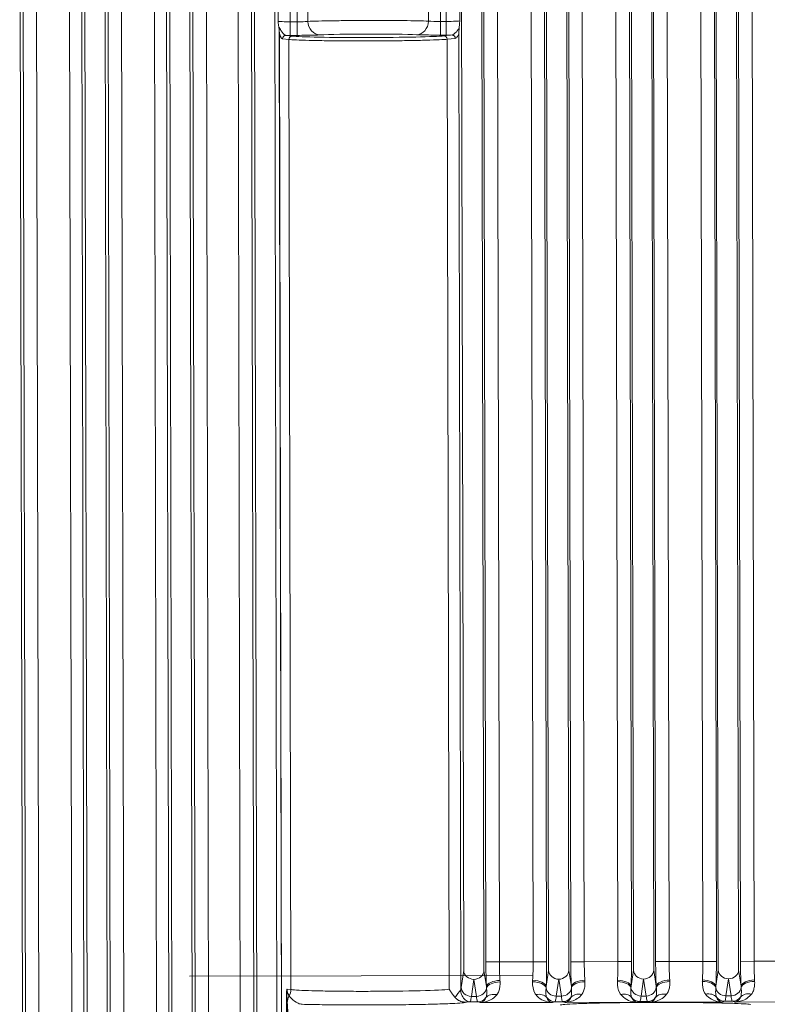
# Model space of a CAD drawing. Extents: x 1 to 669, y 0 to 417.
# Tile 234 of 256: x 323.03 to 325.08, y 281.9 to 284.61. Entities that reach past the tile are written whole.
import ezdxf

# ---------------------------------------------------------------- set-up
doc = ezdxf.new("R2010")
doc.units = 0
doc.header["$LTSCALE"] = 12
doc.header["$MEASUREMENT"] = 0
doc.layers.get('0').update_dxf_attribs({"linetype": 'CONTINUOUS'})
doc.layers.add('X', color=1, linetype='CONTINUOUS')

# ---------------------------------------------------------------- blocks, each defined once
blk = doc.blocks.new('GASTRAIN RIGHT')
at = {"layer": 'X', "lineweight": 0}
for p, q in [((301.6272, 296.8317), (301.616, 302.1696)), ((301.794, 302.1737), (301.8052, 296.8321)), ((301.8608, 296.8322), (301.8496, 302.1701)), ((302.0276, 302.1742), (302.0388, 296.8326)), ((302.0943, 296.8327), (302.0832, 302.1705)), ((302.2612, 302.1709), (302.2723, 296.833)), ((302.3167, 302.1748), (302.3279, 296.8332)), ((302.3603, 301.4526), (302.3588, 302.1677)), ((302.3779, 302.1678), (302.3794, 301.4527)), ((302.4078, 302.1678), (302.4093, 301.4538)), ((302.7407, 301.4545), (302.7392, 302.1685)), ((302.7737, 301.4535), (302.7722, 302.1686)), ((302.79, 301.4535), (302.7885, 302.1686)), ((302.8272, 301.4554), (302.8257, 302.1687)), ((302.8309, 302.1715), (302.8379, 298.841)), ((302.8937, 298.8412), (302.8868, 302.1716)), ((302.8989, 298.8652), (302.892, 302.1689)), ((302.9292, 302.1689), (302.9362, 298.8652)), ((303.022, 302.1691), (303.0289, 298.8654)), ((303.0593, 302.1692), (303.0662, 298.8655)), ((303.0645, 302.172), (303.0715, 298.8415)), ((303.1273, 298.8417), (303.1203, 302.1721)), ((303.1325, 298.8657), (303.1256, 302.1694)), ((303.1628, 302.1694), (303.1697, 298.8657)), ((303.2556, 302.1696), (303.2625, 298.8659)), ((303.2928, 302.1697), (303.2997, 298.866)), ((303.2981, 302.1724), (303.305, 298.842)), ((303.3609, 298.8421), (303.3539, 302.1726)), ((303.3661, 298.8661), (303.3591, 302.1698)), ((303.3964, 302.1699), (303.4033, 298.8662)), ((303.4892, 302.1701), (303.4961, 298.8664)), ((303.5264, 302.1702), (303.5333, 298.8665)), ((303.5316, 302.1729), (303.5386, 298.8425)), ((303.5944, 298.8426), (303.5875, 302.173)), ((303.5996, 298.8666), (303.5927, 302.1703)), ((303.6299, 302.1704), (303.6369, 298.8667)), ((301.6345, 297.2725), (301.6243, 302.1662)), ((301.6613, 302.1663), (301.6714, 297.352)), ((301.752, 302.1665), (301.7621, 297.3517)), ((301.7853, 302.1665), (301.7954, 297.3518)), ((301.8681, 297.273), (301.8579, 302.1667)), ((301.8949, 302.1668), (301.905, 297.3525)), ((301.9856, 302.167), (301.9956, 297.3522)), ((302.0189, 302.167), (302.029, 297.3522)), ((302.1017, 297.2735), (302.0914, 302.1672)), ((302.1386, 297.353), (302.1285, 302.1673)), ((302.2259, 297.3531), (302.2159, 302.1674)), ((302.2529, 302.1675), (302.2631, 297.2738)), ((302.3269, 301.4542), (302.3254, 302.1677)), ((302.3794, 301.4527), (302.3603, 301.4526)), ((302.3603, 301.4526), (302.3603, 301.4153)), ((302.3794, 301.4153), (302.3794, 301.4527)), ((302.7737, 301.4535), (302.7738, 301.4161)), ((302.79, 301.4535), (302.7737, 301.4535)), ((302.79, 301.4535), (302.79, 301.4162)), ((302.3305, 301.4239), (302.3403, 296.7791)), ((302.3311, 301.4194), (302.3408, 296.7747)), ((302.3657, 301.4133), (302.3482, 301.4153)), ((302.3794, 301.4153), (302.3603, 301.4153)), ((302.79, 301.4162), (302.7738, 301.4161)), ((302.8057, 301.4163), (302.7836, 301.414)), ((302.8243, 301.4197), (302.8298, 298.7883)), ((302.3566, 301.4039), (302.3391, 301.4059)), ((302.3621, 298.789), (302.3566, 301.4039)), ((302.8148, 301.4069), (302.7927, 301.4046)), ((302.7981, 298.7897), (302.7927, 301.4046)), ((302.8989, 298.8652), (302.9362, 298.8652)), ((302.9362, 298.8652), (303.0289, 298.8654)), ((303.0289, 298.8654), (303.0662, 298.8655)), ((303.1325, 298.8657), (303.1697, 298.8657)), ((303.1697, 298.8657), (303.2625, 298.8659)), ((303.2625, 298.8659), (303.2997, 298.866)), ((303.3661, 298.8661), (303.4033, 298.8662)), ((303.4033, 298.8662), (303.4961, 298.8664)), ((303.4961, 298.8664), (303.5333, 298.8665)), ((303.6369, 298.8667), (303.5996, 298.8666)), ((303.7296, 298.8669), (303.6369, 298.8667)), ((302.8379, 298.841), (302.8309, 298.7943)), ((302.9005, 298.7971), (302.8937, 298.8412)), ((303.0715, 298.8415), (303.0649, 298.7975)), ((303.1341, 298.7976), (303.1273, 298.8417)), ((303.305, 298.842), (303.2984, 298.798)), ((303.3676, 298.7981), (303.3609, 298.8421)), ((303.5386, 298.8425), (303.532, 298.7985)), ((303.6012, 298.7986), (303.5944, 298.8426)), ((303.0282, 298.8274), (302.0836, 298.8254)), ((302.8589, 298.7701), (302.8659, 298.8168)), ((302.8659, 298.8168), (302.873, 298.7701)), ((303.0925, 298.7706), (303.0994, 298.8173)), ((303.0994, 298.8173), (303.1066, 298.7706)), ((303.326, 298.7711), (303.333, 298.8178)), ((303.333, 298.8178), (303.3402, 298.7711)), ((303.5596, 298.7716), (303.5666, 298.8183)), ((303.5666, 298.8183), (303.5737, 298.7716)), ((302.3518, 298.7902), (302.3621, 298.789)), ((302.3546, 296.7196), (302.3502, 298.7757)), ((302.3511, 298.7757), (302.3554, 296.7079)), ((302.8766, 298.7552), (302.8554, 298.7551)), ((302.8589, 298.7701), (302.873, 298.7701)), ((302.8766, 298.7552), (302.8836, 298.7531)), ((303.0819, 298.7535), (302.8836, 298.7531)), ((303.0819, 298.7535), (303.089, 298.7556)), ((303.1101, 298.7556), (303.089, 298.7556)), ((303.1066, 298.7706), (303.0925, 298.7706)), ((303.1101, 298.7556), (303.1172, 298.7535)), ((303.3155, 298.754), (303.1172, 298.7535)), ((303.3155, 298.754), (303.3226, 298.7561)), ((303.3437, 298.7561), (303.3226, 298.7561)), ((303.3402, 298.7711), (303.326, 298.7711)), ((303.3437, 298.7561), (303.3508, 298.754)), ((303.5491, 298.7544), (303.3508, 298.754)), ((303.5491, 298.7544), (303.5561, 298.7566)), ((303.5773, 298.7566), (303.5561, 298.7566)), ((303.5737, 298.7716), (303.5596, 298.7716)), ((303.5773, 298.7566), (303.5843, 298.7545)), ((303.7826, 298.7549), (303.5843, 298.7545))]:
    blk.add_line(p, q, dxfattribs=at)
for centre, major_axis, ratio, start_param, end_param in [((302.4425, 301.4538), (0.002, -0.0373), 0.888984, -1.615966, -0.057207), ((302.7076, 301.4544), (-0.0018, -0.0373), 0.884276, 0.056096, 1.61463), ((302.3483, 301.4059), (0.00108, 0.00928), 0.975977, 0.120303, 1.685545), ((302.3604, 301.4172), (0.0713, 0.0002), 0.027576, -1.741572, -1.571063), ((302.3657, 301.4039), (0.00108, 0.00928), 0.975977, 0.119701, 1.685566), ((302.7836, 301.4046), (-0.00097, 0.00929), 0.968272, -1.669224, -0.104327), ((302.9379, 298.7916), (-0.0374, -0.0008), 0.492332, -1.580446, -0.129663), ((303.1715, 298.7921), (-0.0374, -0.0008), 0.492332, -1.580446, -0.129663), ((303.405, 298.7926), (-0.0374, -0.0008), 0.492332, -1.580446, -0.129663), ((303.6384, 298.7987), (-0.0373, -0.0017), 0.454658, -1.591103, -0.098007), ((303.5863, 298.8461), (-0.0315, 0.0835), 0.500479, -2.1761, -2.12277), ((302.3256, 298.7889), (0.0043, 0.0371), 0.975971, -1.954534, -1.457017), ((302.8588, 298.7944), (-0.0277, 0.0042), 0.863449, 0.174168, 1.701377), ((302.873, 298.7944), (0.0277, 0.0043), 0.86341, -1.701293, -0.225162), ((303.0924, 298.7949), (-0.0277, 0.0042), 0.863449, 0.225229, 1.701352), ((303.1066, 298.7949), (0.0277, 0.0043), 0.86341, -1.701295, -0.225162), ((303.326, 298.7953), (-0.0277, 0.0042), 0.863449, 0.225229, 1.701352), ((303.3401, 298.7954), (0.0277, 0.0043), 0.86341, -1.701295, -0.225162), ((303.5595, 298.7958), (-0.0277, 0.0042), 0.863449, 0.225229, 1.701352), ((303.5737, 298.7959), (0.0277, 0.0043), 0.86341, -1.701295, -0.225166), ((302.9291, 298.7448), (-0.0323, 0.0189), 0.76107, -1.15007, -0.132347), ((303.0365, 298.745), (0.0322, 0.019), 0.761056, 0.132446, 1.150147), ((303.0889, 298.7836), (0.0081, -0.0268), 0.995856, -1.230554, -0.291959), ((303.1627, 298.7453), (-0.0323, 0.0189), 0.76107, -1.15007, -0.132347), ((303.27, 298.7455), (0.0322, 0.019), 0.761056, 0.132446, 1.150147), ((303.3225, 298.7841), (0.0081, -0.0268), 0.995856, -1.230554, -0.291959), ((303.3963, 298.7457), (-0.0323, 0.0189), 0.76107, -1.15007, -0.132347), ((303.5036, 298.746), (0.0322, 0.019), 0.761056, 0.132446, 1.150147), ((303.5561, 298.7846), (0.0081, -0.0268), 0.995856, -1.230554, -0.291959), ((303.6298, 298.7462), (-0.0323, 0.0189), 0.761064, -1.150061, -0.132339)]:
    blk.add_ellipse(centre, major_axis=major_axis, ratio=ratio, start_param=start_param, end_param=end_param, dxfattribs=at)
at = {"layer": 'X', "lineweight": 0, "extrusion": (-2.23479e-16, 2.14576e-15, -1)}
blk.add_ellipse((302.5755, 301.4149), major_axis=(0.2149, 0.0004), ratio=0.026161, start_param=0.250986, end_param=2.923781, dxfattribs=at)
at = {"layer": 'X', "lineweight": 0, "extrusion": (-2.4368e-16, -3.06738e-15, -1)}
blk.add_ellipse((302.5755, 301.415), major_axis=(0.1494, 0.0003), ratio=0.026157, start_param=-2.666583, end_param=-0.485207, dxfattribs=at)
at = {"layer": 'X', "lineweight": 0, "extrusion": (-2.22841e-16, -1.81487e-15, -1)}
blk.add_ellipse((302.79, 301.4182), major_axis=(-0.0749, -0.0002), ratio=0.026799, start_param=-1.782272, end_param=-1.570956, dxfattribs=at)
at = {"layer": 'X', "lineweight": 0, "extrusion": (-2.39619e-16, -5.28016e-19, -1)}
blk.add_ellipse((302.8058, 301.4069), major_axis=(-0.00097, 0.00929), ratio=0.968272, start_param=0.104827, end_param=1.669202, dxfattribs=at)
at = {"layer": 'X', "lineweight": 0, "extrusion": (0, 0, -1)}
for centre, major_axis, ratio, start_param, end_param in [((302.9481, 298.8627), (0.0005, -0.1066), 0.111757, 1.099637, 1.595537), ((303.1816, 298.8631), (0.0005, -0.1066), 0.111757, 1.099637, 1.595537), ((303.4152, 298.8636), (0.0005, -0.1066), 0.111757, 1.099637, 1.595537), ((302.8272, 298.8676), (0.0001, -0.0845), 0.086791, -0.522045, -0.353414)]:
    blk.add_ellipse(centre, major_axis=major_axis, ratio=ratio, start_param=start_param, end_param=end_param, dxfattribs=at)
at = {"layer": 'X', "lineweight": 0, "extrusion": (-2.25002e-16, -4.70714e-19, -1)}
for centre in [(302.8658, 298.8411), (303.0994, 298.8416), (303.3329, 298.8421), (303.5665, 298.8426)]:
    blk.add_ellipse(centre, major_axis=(-0.0277, 0.0041), ratio=0.86355, start_param=-1.700915, end_param=-0.17371, dxfattribs=at)
at = {"layer": 'X', "lineweight": 0, "extrusion": (-2.17473e-16, 1.04454e-17, -1)}
for centre in [(302.8658, 298.8411), (303.0994, 298.8416), (303.3329, 298.8421), (303.5665, 298.8426)]:
    blk.add_ellipse(centre, major_axis=(0.0277, 0.0043), ratio=0.86355, start_param=0.17371, end_param=1.700915, dxfattribs=at)
at = {"layer": 'X', "lineweight": 0, "extrusion": (-2.21414e-16, 3.71369e-17, -1)}
for centre in [(302.9377, 298.7972), (303.1713, 298.7977), (303.4049, 298.7982)]:
    blk.add_ellipse(centre, major_axis=(-0.0373, -0.0017), ratio=0.454656, start_param=0.097994, end_param=1.591118, dxfattribs=at)
at = {"layer": 'X', "lineweight": 0, "extrusion": (-2.76372e-16, -1.69683e-17, -1)}
for centre in [(302.8856, 298.8446), (303.1192, 298.8451), (303.3527, 298.8456)]:
    blk.add_ellipse(centre, major_axis=(0.0315, -0.0835), ratio=0.500418, start_param=-1.018848, end_param=-0.965521, dxfattribs=at)
at = {"layer": 'X', "lineweight": 0, "extrusion": (-2.65275e-16, 6.14668e-18, -1)}
for centre in [(303.0806, 298.8458), (303.3142, 298.8463), (303.5477, 298.8468)]:
    blk.add_ellipse(centre, major_axis=(0.0317, 0.0855), ratio=0.49906, start_param=-2.174913, end_param=-2.122746, dxfattribs=at)
at = {"layer": 'X', "lineweight": 0, "extrusion": (-2.23423e-16, -4.64059e-19, -1)}
for centre in [(303.0275, 298.7918), (303.2611, 298.7923), (303.4946, 298.7928)]:
    blk.add_ellipse(centre, major_axis=(0.0374, -0.0006), ratio=0.492301, start_param=-1.580361, end_param=-0.129515, dxfattribs=at)
at = {"layer": 'X', "lineweight": 0, "extrusion": (-2.23571e-16, -4.66084e-19, -1)}
for centre in [(303.0277, 298.7974), (303.2612, 298.7979), (303.4948, 298.7984)]:
    blk.add_ellipse(centre, major_axis=(0.0373, -0.0016), ratio=0.454656, start_param=-1.591116, end_param=-0.097989, dxfattribs=at)
at = {"layer": 'X', "lineweight": 0, "extrusion": (-2.31421e-16, 5.59971e-17, -1)}
blk.add_ellipse((303.6386, 298.7931), major_axis=(-0.0374, -0.0008), ratio=0.492331, start_param=0.129667, end_param=1.580446, dxfattribs=at)
at = {"layer": 'X', "lineweight": 0, "extrusion": (-1.30368e-16, 5.01351e-15, -1)}
blk.add_ellipse((302.3138, 298.7764), major_axis=(0.0374, -0.0007), ratio=0.001165, start_param=0.026125, end_param=0.217937, dxfattribs=at)
at = {"layer": 'X', "lineweight": 0, "extrusion": (-2.23471e-16, 1.69931e-18, -1)}
blk.add_ellipse((302.3896, 298.7534), major_axis=(-0.0373, -0.0027), ratio=0.935509, start_param=0.073998, end_param=0.609031, dxfattribs=at)
at = {"layer": 'X', "lineweight": 0, "extrusion": (-2.28388e-16, 3.13229e-18, -1)}
for centre in [(302.8765, 298.7832), (303.1101, 298.7837), (303.3436, 298.7842)]:
    blk.add_ellipse(centre, major_axis=(-0.0079, -0.0269), ratio=0.995892, start_param=-1.22682, end_param=-0.288224, dxfattribs=at)
at = {"layer": 'X', "lineweight": 0, "extrusion": (-2.28388e-16, 3.1298e-18, -1)}
blk.add_ellipse((303.5772, 298.7846), major_axis=(-0.0079, -0.0269), ratio=0.995892, start_param=-1.226831, end_param=-0.288224, dxfattribs=at)
at = {"layer": 'X', "lineweight": 0}
for points, knots in [([(302.3289, 301.4387), (302.3285, 301.4411), (302.3282, 301.4435), (302.3278, 301.4472), (302.3276, 301.4482), (302.3274, 301.4504), (302.3272, 301.4517), (302.3271, 301.453), (302.327, 301.4533), (302.3269, 301.4542)], [0, 0, 0, 0, 0.0265526, 0.0265526, 0.03705659, 0.03705659, 0.04833382, 0.04833382, 0.05763025, 0.05763025, 0.05763025, 0.05763025]), ([(302.3603, 301.4526), (302.3587, 301.4526), (302.3571, 301.4526), (302.3554, 301.4527), (302.3515, 301.4527), (302.3475, 301.4528), (302.3438, 301.4529), (302.3403, 301.453), (302.337, 301.4531), (302.3344, 301.4533), (302.3329, 301.4534), (302.3315, 301.4535), (302.3304, 301.4536), (302.3296, 301.4537), (302.329, 301.4538), (302.3284, 301.4538), (302.3277, 301.454), (302.3272, 301.4541), (302.3269, 301.4542)], [0, 0, 0, 0, 0.106691, 0.106691, 0.106691, 0.3595743, 0.3595743, 0.3595743, 0.604248, 0.604248, 0.604248, 0.7507521, 0.7507521, 0.7507521, 0.8554106, 0.8554106, 0.8554106, 1, 1, 1, 1]), ([(302.3305, 301.4239), (302.3303, 301.4268), (302.3298, 301.4314), (302.3294, 301.4348), (302.3291, 301.4369), (302.3289, 301.4387)], [0, 0, 0, 0, 0.02709608, 0.02709608, 0.05825982, 0.05825982, 0.05825982, 0.05825982]), ([(302.3482, 301.4153), (302.3475, 301.4153), (302.3466, 301.4157), (302.3445, 301.4169), (302.3435, 301.4178), (302.3412, 301.4203), (302.34, 301.4219), (302.3384, 301.4241), (302.338, 301.4246), (302.3368, 301.4264), (302.3359, 301.4276), (302.3339, 301.4307), (302.3328, 301.4325), (302.3314, 301.4347), (302.3311, 301.4352), (302.3301, 301.4367), (302.3295, 301.4378), (302.3289, 301.4387)], [0.0000086, 0.0000086, 0.0000086, 0.0000086, 0.166666, 0.166666, 0.3333319, 0.3333319, 0.4999979, 0.4999979, 0.5527569, 0.5527569, 0.6666638, 0.6666638, 0.8333298, 0.8333298, 0.882348, 0.882348, 0.9999957, 0.9999957, 0.9999957, 0.9999957]), ([(302.4093, 301.4538), (302.4055, 301.4533), (302.3984, 301.453), (302.3902, 301.4528), (302.3867, 301.4527), (302.3829, 301.4527), (302.3794, 301.4527)], [0.0000231, 0.0000231, 0.0000231, 0.0000231, 0.6947958, 0.6947958, 0.6947958, 1, 1, 1, 1]), ([(302.7737, 301.4535), (302.7616, 301.4535), (302.7482, 301.4538), (302.7418, 301.4544), (302.7414, 301.4544), (302.741, 301.4544), (302.7407, 301.4545)], [0.0000019, 0.0000019, 0.0000019, 0.0000019, 0.9418942, 0.9418942, 0.9418942, 0.9999767, 0.9999767, 0.9999767, 0.9999767]), ([(302.8272, 301.4554), (302.8264, 301.4549), (302.8221, 301.4544), (302.8152, 301.4541), (302.8084, 301.4538), (302.799, 301.4536), (302.79, 301.4535)], [0, 0, 0, 0, 0.500162, 0.500162, 0.500162, 0.9999966, 0.9999966, 0.9999966, 0.9999966]), ([(302.8253, 301.4344), (302.8257, 301.4376), (302.826, 301.4411), (302.8266, 301.4479), (302.8269, 301.4519), (302.8271, 301.4542), (302.8271, 301.4545), (302.8272, 301.4554)], [-0.04003095, -0.04003095, -0.04003095, -0.04003095, -0.01854615, -0.01854615, 0, 0, 0.00612734, 0.00612734, 0.00612734, 0.00612734]), ([(302.3311, 301.4194), (302.331, 301.4199), (302.331, 301.4204), (302.3309, 301.4209), (302.3309, 301.4212), (302.3308, 301.4216), (302.3308, 301.422), (302.3307, 301.4221), (302.3307, 301.4223), (302.3307, 301.4224), (302.3307, 301.4229), (302.3306, 301.4234), (302.3305, 301.4239)], [0, 0, 0, 0, 0.333333, 0.333333, 0.333333, 0.571717, 0.571717, 0.571717, 0.666667, 0.666667, 0.666667, 1, 1, 1, 1]), ([(302.3311, 301.4194), (302.3312, 301.4192), (302.3313, 301.4189), (302.3316, 301.4178), (302.3319, 301.4169), (302.3325, 301.4152), (302.3329, 301.4143), (302.3336, 301.4126), (302.3339, 301.4117), (302.3348, 301.4101), (302.3352, 301.4093), (302.3362, 301.4079), (302.3367, 301.4073), (302.3378, 301.4064), (302.3384, 301.4061), (302.339, 301.4059), (302.3391, 301.4059), (302.3391, 301.4059)], [0, 0, 0, 0, 0.031767, 0.031767, 0.150804, 0.150804, 0.281659, 0.281659, 0.426542, 0.426542, 0.588667, 0.588667, 0.771817, 0.771817, 0.978838, 0.978838, 1, 1, 1, 1]), ([(302.8057, 301.4163), (302.8066, 301.4163), (302.8076, 301.4166), (302.8088, 301.4172), (302.809, 301.4173), (302.81, 301.4178), (302.8108, 301.4184), (302.8121, 301.4194), (302.8125, 301.4198), (302.8135, 301.4207), (302.8141, 301.4213), (302.8154, 301.4226), (302.8162, 301.4235), (302.8171, 301.4245), (302.8172, 301.4247), (302.8181, 301.4257), (302.819, 301.4267), (302.8203, 301.4283), (302.8207, 301.4289), (302.8215, 301.4298), (302.8218, 301.4302), (302.823, 301.4316), (302.8238, 301.4326), (302.8248, 301.4338), (302.8251, 301.4341), (302.8253, 301.4344)], [0.0000167, 0.0000167, 0.0000167, 0.0000167, 0.1631165, 0.1631165, 0.200004, 0.200004, 0.3317619, 0.3317619, 0.400003, 0.400003, 0.4820848, 0.4820848, 0.600002, 0.600002, 0.6147645, 0.6147645, 0.7352251, 0.7352251, 0.800001, 0.800001, 0.8489563, 0.8489563, 0.9607874, 0.9607874, 0.9998934, 0.9998934, 0.9998934, 0.9998934]), ([(302.8243, 301.4197), (302.8243, 301.42), (302.8243, 301.4202), (302.8243, 301.4208), (302.8243, 301.4211), (302.8244, 301.422), (302.8244, 301.4226), (302.8245, 301.4246), (302.8246, 301.4261), (302.8249, 301.4294), (302.8251, 301.4321), (302.8253, 301.4344)], [-0.05529875, -0.05529875, -0.05529875, -0.05529875, -0.05283988, -0.05283988, -0.04998949, -0.04998949, -0.04334547, -0.04334547, -0.02765459, -0.02765459, 0, 0, 0, 0]), ([(302.7927, 301.4046), (302.7878, 301.4041), (302.7803, 301.4037), (302.7706, 301.4032), (302.7609, 301.4028), (302.7489, 301.4023), (302.735, 301.402), (302.7211, 301.4016), (302.7054, 301.4012), (302.6884, 301.401), (302.6713, 301.4007), (302.653, 301.4004), (302.6339, 301.4003), (302.6149, 301.4001), (302.5952, 301.4), (302.5755, 301.4)], [0, 0, 0, 0, 0.2, 0.2, 0.2, 0.4, 0.4, 0.4, 0.6, 0.6, 0.6, 0.8, 0.8, 0.8, 1, 1, 1, 1]), ([(303.0274, 298.8102), (303.0272, 298.7984), (303.029, 298.7874), (303.0337, 298.7791), (303.0345, 298.7777), (303.0354, 298.7764), (303.0364, 298.7751)], [0, 0, 0, 0, 0.8521683, 0.8521683, 0.8521683, 1, 1, 1, 1]), ([(303.261, 298.8107), (303.2607, 298.7989), (303.2625, 298.7878), (303.2673, 298.7796), (303.2681, 298.7782), (303.269, 298.7769), (303.27, 298.7756)], [0, 0, 0, 0, 0.8521683, 0.8521683, 0.8521683, 1, 1, 1, 1]), ([(303.4946, 298.8112), (303.4943, 298.7994), (303.4961, 298.7883), (303.5008, 298.7801), (303.5016, 298.7787), (303.5025, 298.7774), (303.5035, 298.7761)], [0, 0, 0, 0, 0.8521692, 0.8521692, 0.8521692, 1, 1, 1, 1]), ([(302.3518, 298.7902), (302.3517, 298.7901), (302.3517, 298.7901), (302.3516, 298.79), (302.3516, 298.7899), (302.3516, 298.7899), (302.3516, 298.7899), (302.3515, 298.7898), (302.3515, 298.7897), (302.3514, 298.7895), (302.3514, 298.7894), (302.3514, 298.7893), (302.3513, 298.7892), (302.3513, 298.7891), (302.3513, 298.789), (302.3513, 298.789), (302.3513, 298.7889), (302.3512, 298.7888), (302.3512, 298.7888), (302.3512, 298.7886), (302.3511, 298.7884), (302.3511, 298.7882), (302.3511, 298.7882), (302.3511, 298.7881), (302.3511, 298.7881), (302.3511, 298.788), (302.3511, 298.788), (302.351, 298.7879), (302.351, 298.7878), (302.351, 298.7876), (302.3509, 298.7873), (302.3509, 298.7873), (302.3509, 298.7872), (302.3509, 298.7871), (302.3509, 298.7868), (302.3508, 298.7866), (302.3508, 298.7863), (302.3507, 298.786), (302.3507, 298.7857), (302.3507, 298.7853), (302.3507, 298.7852), (302.3506, 298.7851), (302.3506, 298.785), (302.3506, 298.7846), (302.3505, 298.7841), (302.3505, 298.7836), (302.3505, 298.7831), (302.3504, 298.7825), (302.3504, 298.7819), (302.3504, 298.7818), (302.3504, 298.7817), (302.3504, 298.7816), (302.3504, 298.7811), (302.3503, 298.7806), (302.3503, 298.7801), (302.3503, 298.78), (302.3503, 298.7799), (302.3503, 298.7797), (302.3503, 298.7792), (302.3503, 298.7786), (302.3503, 298.778), (302.3502, 298.7773), (302.3502, 298.7765), (302.3503, 298.7757)], [0, 0, 0, 0, 0.0833333, 0.0833333, 0.0833333, 0.1051255, 0.1051255, 0.1051255, 0.1666667, 0.1666667, 0.1666667, 0.2189817, 0.2189817, 0.2189817, 0.25, 0.25, 0.25, 0.2746269, 0.2746269, 0.2746269, 0.3333333, 0.3333333, 0.3333333, 0.3494955, 0.3494955, 0.3494955, 0.3627061, 0.3627061, 0.3627061, 0.4166667, 0.4166667, 0.4166667, 0.4373198, 0.4373198, 0.4373198, 0.5, 0.5, 0.5, 0.5637716, 0.5637716, 0.5637716, 0.5833333, 0.5833333, 0.5833333, 0.6666667, 0.6666667, 0.6666667, 0.75, 0.75, 0.75, 0.7635523, 0.7635523, 0.7635523, 0.8333333, 0.8333333, 0.8333333, 0.8475577, 0.8475577, 0.8475577, 0.9166667, 0.9166667, 0.9166667, 0.9999808, 0.9999808, 0.9999808, 0.9999808]), ([(302.3517, 298.7889), (302.3517, 298.7887), (302.3517, 298.7885), (302.3517, 298.7883), (302.3516, 298.7882), (302.3516, 298.788), (302.3516, 298.7878), (302.3516, 298.7877), (302.3516, 298.7875), (302.3516, 298.7874), (302.3515, 298.7871), (302.3515, 298.7868), (302.3515, 298.7864), (302.3515, 298.7862), (302.3514, 298.786), (302.3514, 298.7857), (302.3514, 298.7855), (302.3514, 298.7853), (302.3514, 298.7851), (302.3514, 298.785), (302.3514, 298.7849), (302.3514, 298.7848), (302.3513, 298.7847), (302.3513, 298.7846), (302.3513, 298.7845), (302.3513, 298.7843), (302.3513, 298.7841), (302.3513, 298.7839), (302.3513, 298.7838), (302.3513, 298.7838), (302.3513, 298.7837), (302.3513, 298.7836), (302.3513, 298.7836), (302.3513, 298.7835), (302.3513, 298.7832), (302.3512, 298.7829), (302.3512, 298.7825), (302.3512, 298.7823), (302.3512, 298.782), (302.3512, 298.7816), (302.3512, 298.7816), (302.3512, 298.7815), (302.3512, 298.7814), (302.3512, 298.7812), (302.3512, 298.7809), (302.3512, 298.7805), (302.3511, 298.7803), (302.3511, 298.7801), (302.3511, 298.7799), (302.3511, 298.7798), (302.3511, 298.7796), (302.3511, 298.7794), (302.3511, 298.7793), (302.3511, 298.7791), (302.3511, 298.7789), (302.3511, 298.7788), (302.3511, 298.7787), (302.3511, 298.7787), (302.3511, 298.7783), (302.3511, 298.7779), (302.3511, 298.7776), (302.3511, 298.7774), (302.3511, 298.7772), (302.3511, 298.777), (302.3511, 298.7769), (302.3511, 298.7767), (302.3511, 298.7766), (302.3511, 298.7763), (302.3511, 298.776), (302.3511, 298.7757)], [0.1428571, 0.1428571, 0.1428571, 0.1428571, 0.2042841, 0.2042841, 0.2042841, 0.2499753, 0.2499753, 0.2499753, 0.2808106, 0.2808106, 0.2808106, 0.3421189, 0.3421189, 0.3421189, 0.385816, 0.385816, 0.385816, 0.428571, 0.428571, 0.428571, 0.4527316, 0.4527316, 0.4527316, 0.4759666, 0.4759666, 0.4759666, 0.5362507, 0.5362507, 0.5362507, 0.5497224, 0.5497224, 0.5497224, 0.571428, 0.571428, 0.571428, 0.6428696, 0.6428696, 0.6428696, 0.7022104, 0.7022104, 0.7022104, 0.7142849, 0.7142849, 0.7142849, 0.7691873, 0.7691873, 0.7691873, 0.8036018, 0.8036018, 0.8036018, 0.8293898, 0.8293898, 0.8293898, 0.8571419, 0.8571419, 0.8571419, 0.8693254, 0.8693254, 0.8693254, 0.9208302, 0.9208302, 0.9208302, 0.9448425, 0.9448425, 0.9448425, 0.9642288, 0.9642288, 0.9642288, 0.9999989, 0.9999989, 0.9999989, 0.9999989]), ([(302.3518, 298.7902), (302.3518, 298.7899), (302.3517, 298.7896), (302.3517, 298.7892), (302.3517, 298.789), (302.3517, 298.7889)], [0.0000002, 0.0000002, 0.0000002, 0.0000002, 0.1065097, 0.1065097, 0.1428571, 0.1428571, 0.1428571, 0.1428571]), ([(302.3576, 298.7711), (302.3574, 298.7715), (302.3572, 298.7719), (302.3566, 298.773), (302.3563, 298.7737), (302.3557, 298.7752), (302.3553, 298.7759), (302.3547, 298.7771), (302.3545, 298.7775), (302.3541, 298.7781), (302.354, 298.7783), (302.3536, 298.7791), (302.3533, 298.7797), (302.3527, 298.7811), (302.3525, 298.7819), (302.3521, 298.7838), (302.352, 298.7848), (302.3518, 298.7868), (302.3518, 298.7876), (302.3518, 298.7888), (302.3518, 298.7891), (302.3518, 298.7897), (302.3518, 298.7899), (302.3518, 298.7902)], [0, 0, 0, 0, 0.1041576, 0.1041576, 0.2959132, 0.2959132, 0.4581696, 0.4581696, 0.5491023, 0.5491023, 0.5890125, 0.5890125, 0.7080208, 0.7080208, 0.8164412, 0.8164412, 0.9114902, 0.9114902, 0.9639355, 0.9639355, 0.9871976, 0.9871976, 1, 1, 1, 1]), ([(302.581, 298.7841), (302.573, 298.784), (302.5649, 298.784), (302.5367, 298.7841), (302.5166, 298.7842), (302.4786, 298.7846), (302.4607, 298.7848), (302.4432, 298.7852), (302.4419, 298.7852), (302.426, 298.7856), (302.4128, 298.786), (302.3892, 298.7869), (302.3792, 298.7874), (302.3677, 298.7883), (302.3645, 298.7886), (302.3621, 298.789)], [0, 0, 0, 0, 0.0808426, 0.0808426, 0.2831681, 0.2831681, 0.4838537, 0.4838537, 0.4999447, 0.4999447, 0.6847104, 0.6847104, 0.8872473, 0.8872473, 1, 1, 1, 1]), ([(302.7981, 298.7897), (302.7861, 298.7882), (302.7576, 298.7868), (302.7184, 298.7858), (302.6792, 298.7848), (302.6294, 298.7842), (302.581, 298.7841)], [0, 0, 0, 0, 0.5000149, 0.5000149, 0.5000149, 1, 1, 1, 1]), ([(302.8145, 298.7668), (302.8131, 298.7684), (302.8117, 298.7702), (302.8103, 298.772), (302.81, 298.7725), (302.8096, 298.773), (302.8092, 298.7735), (302.8075, 298.7759), (302.8056, 298.7785), (302.8038, 298.7812), (302.8019, 298.7839), (302.8001, 298.7867), (302.7981, 298.7897)], [0, 0, 0, 0, 0.265114, 0.265114, 0.265114, 0.333333, 0.333333, 0.333333, 0.666667, 0.666667, 0.666667, 1, 1, 1, 1]), ([(302.8554, 298.7551), (302.8537, 298.7552), (302.8519, 298.7555), (302.8501, 298.7561), (302.8484, 298.7566), (302.8466, 298.7575), (302.8447, 298.7587), (302.8429, 298.7598), (302.8411, 298.7613), (302.8395, 298.763), (302.8378, 298.7647), (302.8363, 298.7667), (302.8351, 298.7687), (302.8339, 298.7708), (302.8329, 298.773), (302.8321, 298.7752), (302.8313, 298.7774), (302.8308, 298.7797), (302.8304, 298.7819), (302.83, 298.7841), (302.8298, 298.7862), (302.8298, 298.7883)], [0, 0, 0, 0, 0.1428571, 0.1428571, 0.1428571, 0.2857143, 0.2857143, 0.2857143, 0.4285714, 0.4285714, 0.4285714, 0.5714286, 0.5714286, 0.5714286, 0.7142857, 0.7142857, 0.7142857, 0.8571429, 0.8571429, 0.8571429, 0.9999859, 0.9999859, 0.9999859, 0.9999859]), ([(302.9008, 298.7932), (302.9011, 298.7895), (302.9013, 298.786), (302.9014, 298.7782), (302.9012, 298.7741), (302.9001, 298.7693), (302.8996, 298.7679), (302.8991, 298.7667)], [0.0002768, 0.0002768, 0.0002768, 0.0002768, 0.3295746, 0.3295746, 0.7955767, 0.7955767, 0.9999974, 0.9999974, 0.9999974, 0.9999974]), ([(303.0646, 298.7936), (303.0645, 298.792), (303.0644, 298.7905), (303.0642, 298.7871), (303.0641, 298.7852), (303.0641, 298.7832), (303.0641, 298.7828), (303.0641, 298.7809), (303.0641, 298.7795), (303.0643, 298.7765), (303.0644, 298.775), (303.0647, 298.7734), (303.0647, 298.7732), (303.065, 298.7714), (303.0654, 298.7699), (303.066, 298.7681), (303.0662, 298.7675), (303.0665, 298.7671)], [0.0002905, 0.0002905, 0.0002905, 0.0002905, 0.1303446, 0.1303446, 0.3002447, 0.3002447, 0.3333372, 0.3333372, 0.4886699, 0.4886699, 0.6666634, 0.6666634, 0.6925946, 0.6925946, 0.9109982, 0.9109982, 0.9999896, 0.9999896, 0.9999896, 0.9999896]), ([(303.0646, 298.7936), (303.0646, 298.7943), (303.0647, 298.7951), (303.0648, 298.7964), (303.0648, 298.7969), (303.0649, 298.7975)], [0, 0, 0, 0, 0.575316, 0.575316, 1, 1, 1, 1]), ([(303.1344, 298.7937), (303.1347, 298.79), (303.1348, 298.7865), (303.135, 298.7786), (303.1347, 298.7746), (303.1336, 298.7698), (303.1332, 298.7684), (303.1326, 298.7672)], [0.0002768, 0.0002768, 0.0002768, 0.0002768, 0.3295746, 0.3295746, 0.7955767, 0.7955767, 0.9999974, 0.9999974, 0.9999974, 0.9999974]), ([(303.2981, 298.794), (303.298, 298.7925), (303.2979, 298.7909), (303.2978, 298.7876), (303.2977, 298.7857), (303.2977, 298.7837), (303.2977, 298.7833), (303.2977, 298.7814), (303.2977, 298.78), (303.2979, 298.7769), (303.298, 298.7755), (303.2982, 298.7739), (303.2983, 298.7737), (303.2986, 298.7718), (303.2989, 298.7704), (303.2996, 298.7685), (303.2998, 298.768), (303.3, 298.7676)], [0.0002905, 0.0002905, 0.0002905, 0.0002905, 0.1303446, 0.1303446, 0.3002447, 0.3002447, 0.3333372, 0.3333372, 0.4886699, 0.4886699, 0.6666634, 0.6666634, 0.6925946, 0.6925946, 0.9109982, 0.9109982, 0.9999896, 0.9999896, 0.9999896, 0.9999896]), ([(303.2981, 298.7941), (303.2982, 298.7948), (303.2983, 298.7955), (303.2984, 298.7969), (303.2984, 298.7974), (303.2984, 298.798)], [0, 0, 0, 0, 0.575316, 0.575316, 1, 1, 1, 1]), ([(303.368, 298.7942), (303.3682, 298.7905), (303.3684, 298.787), (303.3685, 298.7791), (303.3683, 298.7751), (303.3672, 298.7703), (303.3668, 298.7689), (303.3662, 298.7677)], [0.0002768, 0.0002768, 0.0002768, 0.0002768, 0.3295746, 0.3295746, 0.7955767, 0.7955767, 0.9999974, 0.9999974, 0.9999974, 0.9999974]), ([(303.5317, 298.7945), (303.5316, 298.793), (303.5315, 298.7914), (303.5313, 298.788), (303.5313, 298.7862), (303.5313, 298.7841), (303.5312, 298.7838), (303.5312, 298.7819), (303.5313, 298.7804), (303.5314, 298.7774), (303.5316, 298.7759), (303.5318, 298.7744), (303.5318, 298.7742), (303.5321, 298.7723), (303.5325, 298.7709), (303.5332, 298.769), (303.5334, 298.7685), (303.5336, 298.768)], [0.0002905, 0.0002905, 0.0002905, 0.0002905, 0.1303446, 0.1303446, 0.3002447, 0.3002447, 0.3333372, 0.3333372, 0.4886699, 0.4886699, 0.6666634, 0.6666634, 0.6925946, 0.6925946, 0.9109982, 0.9109982, 0.9999896, 0.9999896, 0.9999896, 0.9999896]), ([(303.5317, 298.7945), (303.5318, 298.7953), (303.5318, 298.796), (303.5319, 298.7973), (303.532, 298.7979), (303.532, 298.7985)], [0, 0, 0, 0, 0.575316, 0.575316, 1, 1, 1, 1]), ([(303.6015, 298.7947), (303.6018, 298.7909), (303.602, 298.7874), (303.602, 298.7842), (303.602, 298.7835), (303.602, 298.7827), (303.602, 298.782), (303.602, 298.7789), (303.6018, 298.7761), (303.6014, 298.7737), (303.6013, 298.7732), (303.6012, 298.7727), (303.6011, 298.7722), (303.6008, 298.7708), (303.6003, 298.7694), (303.5998, 298.7682)], [0.000276, 0.000276, 0.000276, 0.000276, 0.3297618, 0.3297618, 0.3297618, 0.4069768, 0.4069768, 0.4069768, 0.7321866, 0.7321866, 0.7321866, 0.7954903, 0.7954903, 0.7954903, 0.9999992, 0.9999992, 0.9999992, 0.9999992]), ([(302.3559, 298.711), (302.3556, 298.7115), (302.3552, 298.7135), (302.3544, 298.7212), (302.3535, 298.7325), (302.3527, 298.7457), (302.3522, 298.7533)], [0.0000001, 0.0000001, 0.0000001, 0.0000001, 0.3333334, 0.3333334, 0.6666667, 1, 1, 1, 1]), ([(302.3932, 298.7484), (302.3897, 298.7486), (302.3862, 298.7497), (302.3828, 298.7511), (302.3825, 298.7512), (302.3822, 298.7513), (302.3819, 298.7515), (302.3748, 298.7547), (302.3687, 298.7598), (302.3638, 298.7644), (302.3613, 298.7668), (302.3592, 298.7691), (302.3576, 298.7711)], [0.0000325, 0.0000325, 0.0000325, 0.0000325, 0.2307199, 0.2307199, 0.2307199, 0.2510957, 0.2510957, 0.2510957, 0.7445983, 0.7445983, 0.7445983, 1, 1, 1, 1]), ([(302.8145, 298.7668), (302.815, 298.7662), (302.8159, 298.7652), (302.8169, 298.7643), (302.818, 298.7633), (302.8191, 298.7623), (302.8208, 298.7612), (302.8216, 298.7606), (302.8226, 298.7599), (302.8236, 298.7593), (302.8247, 298.7587), (302.8259, 298.7582), (302.8269, 298.7577), (302.8291, 298.7568), (302.831, 298.7561), (302.8334, 298.7555), (302.8359, 298.7549), (302.839, 298.7545), (302.8421, 298.7545)], [0.0000015, 0.0000015, 0.0000015, 0.0000015, 0.2000012, 0.2000012, 0.2000012, 0.4000009, 0.4000009, 0.4000009, 0.4985657, 0.4985657, 0.4985657, 0.6000006, 0.6000006, 0.6000006, 0.8000003, 0.8000003, 0.8000003, 1, 1, 1, 1]), ([(302.8589, 298.7701), (302.8585, 298.767), (302.8578, 298.7617), (302.8566, 298.7566), (302.8558, 298.7553), (302.8554, 298.7551)], [0.0000725, 0.0000725, 0.0000725, 0.0000725, 0.3333333, 0.6666667, 1, 1, 1, 1]), ([(302.873, 298.7701), (302.8734, 298.767), (302.8741, 298.7617), (302.8753, 298.7567), (302.8761, 298.7553), (302.8766, 298.7552)], [0.00005, 0.00005, 0.00005, 0.00005, 0.3333333, 0.6666667, 1, 1, 1, 1]), ([(302.9291, 298.7749), (302.9256, 298.7706), (302.9217, 298.7669), (302.917, 298.7637), (302.9123, 298.7605), (302.9069, 298.7579), (302.9013, 298.7561), (302.8967, 298.7546), (302.8919, 298.7537), (302.8869, 298.7533), (302.8858, 298.7532), (302.8847, 298.7531), (302.8836, 298.7531)], [0, 0, 0, 0, 0.3333333, 0.3333333, 0.3333333, 0.6666667, 0.6666667, 0.6666667, 0.939961, 0.939961, 0.939961, 1, 1, 1, 1]), ([(302.8991, 298.7667), (302.8989, 298.7664), (302.8988, 298.7661), (302.8986, 298.7658), (302.8982, 298.7647), (302.8976, 298.7637), (302.8971, 298.7627), (302.8964, 298.7617), (302.8958, 298.7608), (302.8951, 298.76), (302.8944, 298.7591), (302.8936, 298.7583), (302.8928, 298.7575), (302.8919, 298.7567), (302.891, 298.7561), (302.8901, 298.7555), (302.8891, 298.7548), (302.8881, 298.7543), (302.8871, 298.7539), (302.8859, 298.7535), (302.8848, 298.7532), (302.8836, 298.7531)], [0, 0, 0, 0, 0.036463, 0.036463, 0.036463, 0.163694, 0.163694, 0.163694, 0.301876, 0.301876, 0.301876, 0.452182, 0.452182, 0.452182, 0.617126, 0.617126, 0.617126, 0.799088, 0.799088, 0.799088, 1, 1, 1, 1]), ([(303.0364, 298.7751), (303.0411, 298.7692), (303.0468, 298.7645), (303.0531, 298.7611), (303.0593, 298.7578), (303.066, 298.7556), (303.0727, 298.7544), (303.0758, 298.7539), (303.0789, 298.7536), (303.0819, 298.7535)], [0, 0, 0, 0, 0.4104651, 0.4104651, 0.4104651, 0.8152448, 0.8152448, 0.8152448, 1, 1, 1, 1]), ([(303.0664, 298.7671), (303.0666, 298.7667), (303.0668, 298.7663), (303.067, 298.7659), (303.068, 298.7637), (303.0692, 298.7618), (303.0706, 298.7602), (303.0707, 298.76), (303.0708, 298.7599), (303.0709, 298.7598), (303.0724, 298.758), (303.0741, 298.7566), (303.076, 298.7555), (303.0779, 298.7544), (303.0799, 298.7537), (303.0819, 298.7535)], [0, 0, 0, 0, 0.051911, 0.051911, 0.051911, 0.333333, 0.333333, 0.333333, 0.35454, 0.35454, 0.35454, 0.666403, 0.666403, 0.666403, 1, 1, 1, 1]), ([(303.0925, 298.7706), (303.0921, 298.7675), (303.0914, 298.7622), (303.0902, 298.7571), (303.0894, 298.7558), (303.089, 298.7556)], [0.0000672, 0.0000672, 0.0000672, 0.0000672, 0.3333333, 0.6666667, 1, 1, 1, 1]), ([(303.1066, 298.7706), (303.107, 298.7675), (303.1077, 298.7622), (303.1089, 298.7572), (303.1097, 298.7558), (303.1101, 298.7556)], [0.0000559, 0.0000559, 0.0000559, 0.0000559, 0.3333333, 0.6666667, 0.9999825, 0.9999825, 0.9999825, 0.9999825]), ([(303.1626, 298.7754), (303.1592, 298.7711), (303.1552, 298.7673), (303.1505, 298.7642), (303.1458, 298.761), (303.1404, 298.7584), (303.1348, 298.7566), (303.1302, 298.7551), (303.1255, 298.7542), (303.1205, 298.7537), (303.1194, 298.7537), (303.1183, 298.7536), (303.1172, 298.7535)], [0, 0, 0, 0, 0.3333333, 0.3333333, 0.3333333, 0.6666667, 0.6666667, 0.6666667, 0.9399609, 0.9399609, 0.9399609, 1, 1, 1, 1]), ([(303.1326, 298.7672), (303.1325, 298.7669), (303.1324, 298.7666), (303.1322, 298.7662), (303.1317, 298.7652), (303.1312, 298.7642), (303.1306, 298.7632), (303.13, 298.7622), (303.1294, 298.7613), (303.1287, 298.7605), (303.1279, 298.7596), (303.1272, 298.7587), (303.1264, 298.758), (303.1255, 298.7572), (303.1246, 298.7565), (303.1237, 298.756), (303.1227, 298.7553), (303.1217, 298.7548), (303.1206, 298.7544), (303.1195, 298.754), (303.1183, 298.7537), (303.1172, 298.7535)], [0, 0, 0, 0, 0.036463, 0.036463, 0.036463, 0.163694, 0.163694, 0.163694, 0.301876, 0.301876, 0.301876, 0.452182, 0.452182, 0.452182, 0.617126, 0.617126, 0.617126, 0.799088, 0.799088, 0.799088, 1, 1, 1, 1]), ([(303.27, 298.7756), (303.2746, 298.7697), (303.2804, 298.765), (303.2867, 298.7616), (303.2928, 298.7582), (303.2996, 298.756), (303.3063, 298.7549), (303.3094, 298.7544), (303.3125, 298.7541), (303.3155, 298.754)], [0, 0, 0, 0, 0.4104651, 0.4104651, 0.4104651, 0.8152448, 0.8152448, 0.8152448, 1, 1, 1, 1]), ([(303.3, 298.7676), (303.3002, 298.7671), (303.3004, 298.7667), (303.3005, 298.7663), (303.3015, 298.7642), (303.3028, 298.7623), (303.3041, 298.7607), (303.3042, 298.7605), (303.3044, 298.7604), (303.3045, 298.7603), (303.306, 298.7585), (303.3077, 298.7571), (303.3095, 298.756), (303.3115, 298.7549), (303.3135, 298.7542), (303.3155, 298.754)], [0, 0, 0, 0, 0.051911, 0.051911, 0.051911, 0.333333, 0.333333, 0.333333, 0.35454, 0.35454, 0.35454, 0.666403, 0.666403, 0.666403, 1, 1, 1, 1]), ([(303.326, 298.7711), (303.3257, 298.768), (303.3249, 298.7627), (303.3238, 298.7576), (303.323, 298.7563), (303.3226, 298.7561)], [0.0000672, 0.0000672, 0.0000672, 0.0000672, 0.3333333, 0.6666667, 1, 1, 1, 1]), ([(303.3402, 298.7711), (303.3405, 298.768), (303.3413, 298.7627), (303.3425, 298.7576), (303.3433, 298.7563), (303.3437, 298.7561)], [0.0000559, 0.0000559, 0.0000559, 0.0000559, 0.3333333, 0.6666667, 0.9999825, 0.9999825, 0.9999825, 0.9999825]), ([(303.3962, 298.7759), (303.3928, 298.7716), (303.3888, 298.7678), (303.3841, 298.7646), (303.3794, 298.7615), (303.374, 298.7589), (303.3684, 298.7571), (303.3638, 298.7556), (303.3591, 298.7547), (303.3541, 298.7542), (303.353, 298.7541), (303.3519, 298.7541), (303.3508, 298.754)], [0, 0, 0, 0, 0.3333333, 0.3333333, 0.3333333, 0.6666667, 0.6666667, 0.6666667, 0.9399604, 0.9399604, 0.9399604, 1, 1, 1, 1]), ([(303.3662, 298.7677), (303.3661, 298.7674), (303.3659, 298.7671), (303.3658, 298.7667), (303.3653, 298.7657), (303.3648, 298.7646), (303.3642, 298.7637), (303.3636, 298.7627), (303.3629, 298.7618), (303.3622, 298.761), (303.3615, 298.76), (303.3607, 298.7592), (303.3599, 298.7585), (303.3591, 298.7577), (303.3582, 298.757), (303.3573, 298.7565), (303.3563, 298.7558), (303.3552, 298.7553), (303.3542, 298.7549), (303.3531, 298.7545), (303.3519, 298.7542), (303.3508, 298.754)], [0, 0, 0, 0, 0.036463, 0.036463, 0.036463, 0.163694, 0.163694, 0.163694, 0.301876, 0.301876, 0.301876, 0.452182, 0.452182, 0.452182, 0.617126, 0.617126, 0.617126, 0.799088, 0.799088, 0.799088, 1, 1, 1, 1]), ([(303.5035, 298.7761), (303.5082, 298.7701), (303.514, 298.7655), (303.5202, 298.7621), (303.5264, 298.7587), (303.5331, 298.7565), (303.5399, 298.7554), (303.5429, 298.7549), (303.546, 298.7545), (303.5491, 298.7544)], [0, 0, 0, 0, 0.4104651, 0.4104651, 0.4104651, 0.8152341, 0.8152341, 0.8152341, 1, 1, 1, 1]), ([(303.5336, 298.768), (303.5338, 298.7676), (303.5339, 298.7672), (303.5341, 298.7668), (303.5351, 298.7647), (303.5363, 298.7628), (303.5377, 298.7611), (303.5378, 298.761), (303.5379, 298.7609), (303.538, 298.7608), (303.5396, 298.759), (303.5413, 298.7576), (303.5431, 298.7565), (303.545, 298.7554), (303.5471, 298.7547), (303.5491, 298.7544)], [0, 0, 0, 0, 0.051911, 0.051911, 0.051911, 0.333333, 0.333333, 0.333333, 0.35454, 0.35454, 0.35454, 0.666403, 0.666403, 0.666403, 1, 1, 1, 1]), ([(303.5596, 298.7716), (303.5592, 298.7685), (303.5585, 298.7632), (303.5573, 298.7581), (303.5565, 298.7567), (303.5561, 298.7566)], [0.0000672, 0.0000672, 0.0000672, 0.0000672, 0.3333333, 0.6666667, 1, 1, 1, 1]), ([(303.5737, 298.7716), (303.5741, 298.7685), (303.5748, 298.7632), (303.576, 298.7581), (303.5769, 298.7568), (303.5773, 298.7566)], [0.0000559, 0.0000559, 0.0000559, 0.0000559, 0.3333333, 0.6666667, 0.9999825, 0.9999825, 0.9999825, 0.9999825]), ([(303.6298, 298.7764), (303.6263, 298.7721), (303.6224, 298.7683), (303.6177, 298.7651), (303.613, 298.762), (303.6076, 298.7594), (303.602, 298.7576), (303.5974, 298.7561), (303.5926, 298.7551), (303.5876, 298.7547), (303.5865, 298.7546), (303.5854, 298.7546), (303.5843, 298.7545)], [0, 0, 0, 0, 0.3333333, 0.3333333, 0.3333333, 0.6666667, 0.6666667, 0.6666667, 0.9399612, 0.9399612, 0.9399612, 1, 1, 1, 1]), ([(303.5998, 298.7682), (303.5996, 298.7679), (303.5995, 298.7675), (303.5993, 298.7672), (303.5989, 298.7661), (303.5983, 298.7651), (303.5978, 298.7642), (303.5971, 298.7632), (303.5965, 298.7623), (303.5958, 298.7614), (303.5951, 298.7605), (303.5943, 298.7597), (303.5935, 298.759), (303.5926, 298.7582), (303.5917, 298.7575), (303.5908, 298.7569), (303.5898, 298.7563), (303.5888, 298.7558), (303.5878, 298.7554), (303.5866, 298.755), (303.5855, 298.7547), (303.5843, 298.7545)], [0, 0, 0, 0, 0.036468, 0.036468, 0.036468, 0.163699, 0.163699, 0.163699, 0.30188, 0.30188, 0.30188, 0.452185, 0.452185, 0.452185, 0.617128, 0.617128, 0.617128, 0.799089, 0.799089, 0.799089, 1, 1, 1, 1])]:
    blk.add_open_spline(points, degree=3, knots=knots, dxfattribs=at)
for points in [[(302.4093, 301.4538), (302.4171, 301.4541), (302.437, 301.4547), (302.4771, 301.4555), (302.5244, 301.456), (302.5584, 301.4562), (302.5754, 301.4562)], [(302.5754, 301.4562), (302.5922, 301.4563), (302.6259, 301.4562), (302.6729, 301.4559), (302.7128, 301.4553), (302.7327, 301.4548), (302.7407, 301.4545)], [(302.4426, 301.4165), (302.4383, 301.4162), (302.428, 301.4159), (302.4052, 301.4155), (302.3884, 301.4153), (302.3794, 301.4153)], [(302.7077, 301.4171), (302.7122, 301.4168), (302.7231, 301.4165), (302.7469, 301.4162), (302.7644, 301.4161), (302.7738, 301.4161)], [(302.8148, 301.4069), (302.8157, 301.407), (302.8177, 301.4079), (302.8209, 301.412), (302.8231, 301.4168), (302.8243, 301.4197)], [(302.5755, 301.4), (302.5553, 301.3999), (302.5148, 301.4), (302.4586, 301.4005), (302.4109, 301.4013), (302.3751, 301.4025), (302.361, 301.4034), (302.3566, 301.4039)], [(302.9005, 298.7971), (302.9002, 298.8042), (302.8996, 298.8186), (302.8991, 298.8416), (302.8989, 298.8572), (302.8989, 298.8652)], [(303.0289, 298.8654), (303.029, 298.8479), (303.0285, 298.83), (303.0276, 298.8144)], [(303.0662, 298.8655), (303.0662, 298.8576), (303.0661, 298.842), (303.0657, 298.8189), (303.0652, 298.8045), (303.0649, 298.7975)], [(303.1341, 298.7976), (303.1337, 298.8047), (303.1332, 298.8191), (303.1327, 298.8421), (303.1325, 298.8577), (303.1325, 298.8657)], [(303.2625, 298.8659), (303.2625, 298.8484), (303.2621, 298.8305), (303.2612, 298.8149)], [(303.2997, 298.866), (303.2998, 298.8581), (303.2997, 298.8425), (303.2992, 298.8194), (303.2987, 298.805), (303.2984, 298.798)], [(303.3676, 298.7981), (303.3673, 298.8052), (303.3668, 298.8196), (303.3662, 298.8426), (303.3661, 298.8582), (303.3661, 298.8661)], [(303.4961, 298.8664), (303.4961, 298.8489), (303.4956, 298.831), (303.4948, 298.8154)], [(303.5333, 298.8665), (303.5333, 298.8586), (303.5332, 298.8429), (303.5328, 298.8199), (303.5323, 298.8055), (303.532, 298.7985)], [(303.5996, 298.8666), (303.5996, 298.8587), (303.5998, 298.8431), (303.6003, 298.8201), (303.6009, 298.8057), (303.6012, 298.7986)], [(303.6384, 298.8157), (303.6374, 298.8313), (303.6369, 298.8492), (303.6369, 298.8667)], [(302.9379, 298.81), (302.938, 298.8049), (302.9376, 298.7955), (302.9347, 298.7838), (302.9312, 298.7776), (302.9291, 298.7749)], [(303.1714, 298.8105), (303.1716, 298.8054), (303.1712, 298.796), (303.1683, 298.7843), (303.1648, 298.7781), (303.1626, 298.7754)], [(303.405, 298.811), (303.4052, 298.8059), (303.4047, 298.7965), (303.4018, 298.7848), (303.3983, 298.7786), (303.3962, 298.7759)], [(303.6386, 298.8115), (303.6387, 298.8064), (303.6383, 298.797), (303.6354, 298.7853), (303.6319, 298.7791), (303.6298, 298.7764)], [(302.8298, 298.7883), (302.8246, 298.7824), (302.8196, 298.774), (302.8145, 298.7668)], [(302.9005, 298.7971), (302.9006, 298.7958), (302.9007, 298.7945), (302.9008, 298.7932)], [(303.1341, 298.7976), (303.1342, 298.7963), (303.1343, 298.795), (303.1344, 298.7937)], [(303.3676, 298.7981), (303.3678, 298.7968), (303.3679, 298.7955), (303.368, 298.7942)], [(303.6012, 298.7986), (303.6013, 298.7973), (303.6014, 298.796), (303.6015, 298.7947)], [(302.3522, 298.7533), (302.3521, 298.7546), (302.3519, 298.7573), (302.3517, 298.7616), (302.3515, 298.766), (302.3513, 298.7706), (302.3512, 298.774), (302.3511, 298.7757)], [(302.8421, 298.7545), (302.8435, 298.7539), (302.8401, 298.7526), (302.8159, 298.7508), (302.7747, 298.7492), (302.7195, 298.7479), (302.6543, 298.747), (302.5838, 298.7466), (302.5131, 298.7467), (302.4469, 298.7473), (302.4101, 298.748), (302.3932, 298.7484)], [(302.8421, 298.7545), (302.8466, 298.7547), (302.851, 298.7549), (302.8554, 298.7551)], [(303.1044, 298.7463), (303.1051, 298.747), (303.1132, 298.7482), (303.1454, 298.7501), (303.1948, 298.7516), (303.2576, 298.7528), (303.3288, 298.7535), (303.4029, 298.7536), (303.4741, 298.7532), (303.5368, 298.7523), (303.5862, 298.751), (303.6185, 298.7493), (303.6265, 298.7481), (303.6273, 298.7474)]]:
    blk.add_open_spline(points, degree=3, dxfattribs=at)

msp = doc.modelspace()

# ---------------------------------------------------------------- block references
msp.add_blockref('GASTRAIN RIGHT', (21.41103, -16.84587))

doc.saveas('drawing.dxf')
